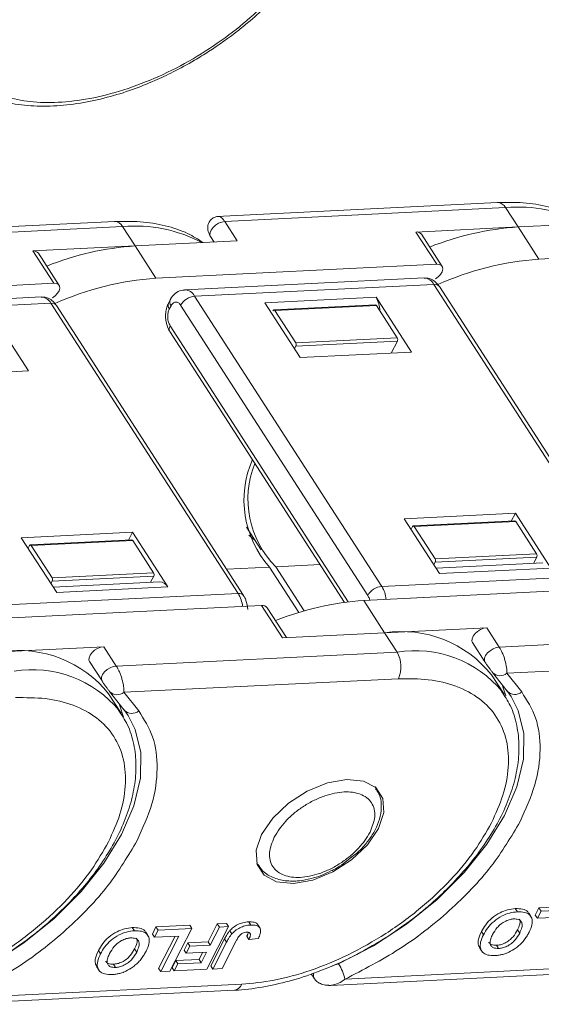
# Model space of a CAD drawing. Header units: millimetres. Extents: x 3187 to 3689, y -339 to 12.
# Tile 26 of 33: x 3537 to 3557, y -77 to -40. Entities that reach past the tile are written whole.
import ezdxf

# ---------------------------------------------------------------- set-up
doc = ezdxf.new("R2010")
doc.units = ezdxf.units.MM

msp = doc.modelspace()

# ---------------------------------------------------------------- linework, layer by layer
at = {"color": 7, "linetype": 'Continuous', "lineweight": 15}
for p, q in [((3555.041, -46.586), (3544.516, -47.107)), ((3544.815, -47.299), (3555.338, -46.778)), ((3555.338, -46.778), (3555.806, -47.502)), ((3540.689, -47.297), (3530.164, -47.818)), ((3530.462, -48.009), (3540.986, -47.488)), ((3540.986, -47.488), (3541.453, -48.213)), ((3545.282, -48.023), (3544.815, -47.299)), ((3551.977, -47.692), (3555.806, -47.502)), ((3559.635, -47.312), (3555.806, -47.502)), ((3556.585, -48.709), (3555.806, -47.502)), ((3544.281, -47.857), (3544.416, -48.066)), ((3551.977, -47.692), (3552.756, -48.899)), ((3552.962, -48.98), (3552.183, -47.773)), ((3537.624, -48.402), (3541.453, -48.213)), ((3545.282, -48.023), (3541.453, -48.213)), ((3542.233, -49.42), (3541.453, -48.213)), ((3567.109, -48.188), (3556.585, -48.709)), ((3537.624, -48.402), (3538.404, -49.61)), ((3538.609, -49.691), (3537.83, -48.483)), ((3552.756, -48.899), (3542.233, -49.42)), ((3552.282, -49.412), (3543.312, -49.856)), ((3538.404, -49.61), (3527.88, -50.131)), ((3543.683, -50.096), (3552.654, -49.652)), ((3552.654, -49.652), (3559.667, -60.518)), ((3559.873, -60.599), (3552.859, -49.733)), ((3537.93, -50.123), (3528.959, -50.567)), ((3550.697, -60.962), (3543.683, -50.096)), ((3550.483, -50.133), (3546.321, -50.339)), ((3551.808, -52.185), (3550.483, -50.133)), ((3529.331, -50.806), (3538.301, -50.362)), ((3538.301, -50.362), (3545.315, -61.228)), ((3545.52, -61.309), (3538.507, -50.443)), ((3542.769, -50.232), (3542.703, -50.36)), ((3542.736, -50.579), (3542.802, -50.451)), ((3543.161, -50.433), (3550.174, -61.299)), ((3547.646, -52.391), (3546.321, -50.339)), ((3550.462, -50.42), (3546.658, -50.608)), ((3550.499, -50.444), (3546.695, -50.632)), ((3550.499, -50.444), (3551.278, -51.651)), ((3537.456, -52.896), (3536.131, -50.843)), ((3546.621, -50.64), (3546.624, -50.635)), ((3546.695, -50.632), (3547.475, -51.839)), ((3549.442, -61.543), (3542.767, -51.2)), ((3542.756, -51.421), (3549.3, -61.561)), ((3547.481, -51.964), (3547.432, -52.059)), ((3547.475, -51.839), (3551.278, -51.651)), ((3547.481, -51.964), (3551.284, -51.775)), ((3551.055, -52.223), (3551.284, -51.775)), ((3551.808, -52.185), (3547.646, -52.391)), ((3537.456, -52.896), (3533.294, -53.102)), ((3551.542, -58.428), (3555.704, -58.222)), ((3555.554, -58.515), (3555.704, -58.222)), ((3555.704, -58.222), (3557.029, -60.275)), ((3551.542, -58.428), (3552.867, -60.481)), ((3555.683, -58.509), (3551.879, -58.697)), ((3555.72, -58.533), (3551.917, -58.721)), ((3555.72, -58.533), (3556.499, -59.74)), ((3537.19, -59.139), (3541.352, -58.933)), ((3541.202, -59.226), (3541.352, -58.933)), ((3541.352, -58.933), (3542.677, -60.985)), ((3545.631, -58.748), (3546.178, -59.596)), ((3551.796, -58.821), (3551.845, -58.725)), ((3551.917, -58.721), (3552.696, -59.928)), ((3537.19, -59.139), (3538.515, -61.191)), ((3541.33, -59.219), (3537.527, -59.408)), ((3541.368, -59.243), (3537.564, -59.432)), ((3541.368, -59.243), (3542.147, -60.451)), ((3545.945, -59.236), (3545.715, -59.039)), ((3537.443, -59.531), (3537.492, -59.435)), ((3537.564, -59.432), (3538.343, -60.639)), ((3552.702, -60.053), (3552.653, -60.149)), ((3552.696, -59.928), (3556.499, -59.74)), ((3552.702, -60.053), (3556.505, -59.864)), ((3556.732, -60.083), (3552.738, -60.281)), ((3556.384, -60.1), (3556.505, -59.864)), ((3538.343, -60.639), (3542.147, -60.451)), ((3544.88, -60.317), (3546.485, -60.238)), ((3546.485, -60.238), (3547.585, -61.942)), ((3546.728, -60.226), (3548.386, -60.144)), ((3547.796, -61.88), (3546.728, -60.226)), ((3552.867, -60.481), (3557.029, -60.275)), ((3538.35, -60.763), (3538.3, -60.859)), ((3538.35, -60.763), (3542.153, -60.575)), ((3542.38, -60.793), (3538.386, -60.991)), ((3542.032, -60.811), (3542.153, -60.575)), ((3559.667, -60.518), (3550.697, -60.962)), ((3538.515, -61.191), (3542.677, -60.985)), ((3550.025, -61.493), (3560.549, -60.972)), ((3545.315, -61.228), (3536.344, -61.672)), ((3550.805, -62.701), (3550.025, -61.493)), ((3535.673, -62.204), (3546.197, -61.683)), ((3546.197, -61.683), (3546.976, -62.89)), ((3547.124, -62.883), (3546.402, -61.764)), ((3550.805, -62.701), (3554.633, -62.511)), ((3555.101, -63.236), (3554.633, -62.511)), ((3550.805, -62.701), (3546.976, -62.89)), ((3550.805, -62.701), (3551.272, -63.425)), ((3565.625, -62.715), (3555.101, -63.236)), ((3536.452, -63.411), (3540.281, -63.222)), ((3540.749, -63.946), (3540.281, -63.222)), ((3551.272, -63.425), (3540.749, -63.946)), ((3554.1, -63.07), (3554.567, -63.794)), ((3539.747, -63.78), (3540.215, -64.505)), ((3554.575, -63.805), (3554.567, -63.794)), ((3565.674, -63.709), (3555.391, -64.218)), ((3540.223, -64.516), (3540.215, -64.505)), ((3551.321, -64.42), (3541.038, -64.929)), ((3555.283, -65.006), (3554.815, -64.281)), ((3554.85, -64.189), (3554.834, -64.166)), ((3554.85, -64.189), (3555.402, -64.888)), ((3555.391, -64.218), (3555.942, -64.917)), ((3540.498, -64.899), (3540.482, -64.877)), ((3540.498, -64.899), (3541.05, -65.599)), ((3555.212, -64.901), (3555.283, -65.006)), ((3555.386, -64.865), (3555.547, -65.091)), ((3540.93, -65.716), (3540.463, -64.992)), ((3541.038, -64.929), (3541.59, -65.628)), ((3540.859, -65.611), (3540.93, -65.716)), ((3541.034, -65.576), (3541.195, -65.802)), ((3550.444, -68.469), (3550.485, -68.526)), ((3550.487, -68.529), (3550.452, -68.475)), ((3549.196, -71.397), (3549.627, -71.06)), ((3546.043, -71.38), (3546.013, -71.329)), ((3546.016, -71.338), (3546.051, -71.392)), ((3556.452, -73.273), (3556.589, -73.006)), ((3556.589, -73.006), (3557.854, -72.944)), ((3556.667, -73.127), (3556.589, -73.006)), ((3555.779, -73.151), (3555.702, -73.03)), ((3556.285, -73.326), (3556.207, -73.206)), ((3556.452, -73.273), (3556.53, -73.393)), ((3556.53, -73.393), (3556.667, -73.127)), ((3557.45, -73.348), (3556.53, -73.393)), ((3556.667, -73.127), (3557.932, -73.064)), ((3541.427, -73.862), (3541.349, -73.741)), ((3542.1, -73.983), (3542.237, -73.717)), ((3542.237, -73.717), (3543.502, -73.654)), ((3542.315, -73.838), (3542.237, -73.717)), ((3543.502, -73.654), (3543.58, -73.775)), ((3544.958, -73.707), (3544.138, -75.305)), ((3544.188, -74.279), (3544.535, -73.603)), ((3544.266, -74.4), (3544.613, -73.724)), ((3544.535, -73.603), (3544.88, -73.586)), ((3544.613, -73.724), (3544.535, -73.603)), ((3544.613, -73.724), (3544.958, -73.707)), ((3544.88, -73.586), (3544.958, -73.707)), ((3545.715, -73.525), (3545.793, -73.646)), ((3546.131, -73.757), (3546.053, -73.637)), ((3541.933, -74.037), (3541.855, -73.916)), ((3542.1, -73.983), (3542.178, -74.104)), ((3542.178, -74.104), (3542.315, -73.838)), ((3543.098, -74.059), (3542.178, -74.104)), ((3542.315, -73.838), (3543.58, -73.775)), ((3542.337, -75.27), (3542.954, -74.066)), ((3542.414, -75.39), (3543.098, -74.059)), ((3543.58, -73.775), (3542.759, -75.373)), ((3545.001, -73.86), (3545.078, -73.98)), ((3545.64, -74.068), (3545.718, -74.188)), ((3545.741, -73.941), (3545.773, -73.992)), ((3554.434, -73.89), (3554.512, -74.01)), ((3555.867, -73.946), (3555.789, -73.826)), ((3543.292, -74.583), (3543.429, -74.317)), ((3543.37, -74.704), (3543.507, -74.438)), ((3543.429, -74.317), (3544.188, -74.279)), ((3543.429, -74.317), (3543.507, -74.438)), ((3543.507, -74.438), (3544.266, -74.4)), ((3544.188, -74.279), (3544.266, -74.4)), ((3544.288, -75.173), (3544.805, -74.165)), ((3544.366, -75.294), (3544.883, -74.286)), ((3545.242, -74.242), (3544.711, -75.277)), ((3544.805, -74.165), (3544.883, -74.286)), ((3545.718, -74.188), (3546.074, -74.151)), ((3555.076, -74.524), (3554.998, -74.403)), ((3540.081, -74.6), (3540.159, -74.721)), ((3541.515, -74.657), (3541.437, -74.536)), ((3543.292, -74.583), (3543.37, -74.704)), ((3544.129, -74.666), (3543.37, -74.704)), ((3543.852, -74.935), (3543.986, -74.674)), ((3543.93, -75.056), (3544.129, -74.666)), ((3554.363, -74.494), (3554.441, -74.614)), ((3540.011, -75.204), (3540.089, -75.325)), ((3540.723, -75.235), (3540.645, -75.114)), ((3542.841, -75.245), (3542.978, -74.978)), ((3542.919, -75.365), (3543.056, -75.099)), ((3542.978, -74.978), (3543.852, -74.935)), ((3542.978, -74.978), (3543.056, -75.099)), ((3543.056, -75.099), (3543.93, -75.056)), ((3543.852, -74.935), (3543.93, -75.056)), ((3544.288, -75.173), (3544.366, -75.294)), ((3549.081, -75.105), (3548.845, -75.173)), ((3559.802, -75.153), (3549.321, -75.672)), ((3542.337, -75.27), (3542.414, -75.39)), ((3542.759, -75.373), (3542.414, -75.39)), ((3542.841, -75.245), (3542.919, -75.365)), ((3544.138, -75.305), (3542.919, -75.365)), ((3544.711, -75.277), (3544.366, -75.294)), ((3548.055, -75.477), (3548.159, -75.638)), ((3548.78, -75.905), (3559.525, -75.373)), ((3545.45, -75.863), (3534.968, -76.382)), ((3548.163, -75.644), (3548.159, -75.638)), ((3534.428, -76.615), (3545.173, -76.083))]:
    msp.add_line(p, q, dxfattribs=at)
at = {"color": 7, "linetype": 'Continuous', "lineweight": 15, "flags": 128}
for points in [[(3544.815, -47.299), (3544.701, -47.318), (3544.582, -47.365), (3544.47, -47.435), (3544.374, -47.521), (3544.303, -47.616), (3544.263, -47.711), (3544.258, -47.798), (3544.281, -47.857)], [(3552.709, -49.445), (3552.816, -49.367), (3552.902, -49.277), (3552.961, -49.18), (3552.986, -49.088), (3552.976, -49.007), (3552.931, -48.945), (3552.855, -48.908), (3552.756, -48.899)], [(3538.357, -50.155), (3538.464, -50.078), (3538.55, -49.987), (3538.608, -49.891), (3538.633, -49.798), (3538.623, -49.718), (3538.578, -49.656), (3538.503, -49.619), (3538.404, -49.61)], [(3554.633, -62.511), (3554.52, -62.531), (3554.401, -62.578), (3554.289, -62.647), (3554.193, -62.733), (3554.122, -62.828), (3554.082, -62.923), (3554.077, -63.01), (3554.1, -63.07)], [(3540.281, -63.222), (3540.167, -63.242), (3540.049, -63.288), (3539.936, -63.358), (3539.84, -63.444), (3539.769, -63.539), (3539.73, -63.634), (3539.725, -63.721), (3539.747, -63.78)], [(3554.567, -63.794), (3554.545, -63.735), (3554.55, -63.648), (3554.589, -63.553), (3554.66, -63.458), (3554.756, -63.372), (3554.869, -63.302), (3554.987, -63.255), (3555.101, -63.236)], [(3540.215, -64.505), (3540.193, -64.445), (3540.197, -64.358), (3540.237, -64.263), (3540.308, -64.168), (3540.404, -64.082), (3540.516, -64.013), (3540.635, -63.966), (3540.749, -63.946)], [(3555.198, -64.63), (3555.239, -64.73), (3555.344, -65.057)], [(3555.547, -65.091), (3555.813, -65.61), (3556.021, -66.476), (3556.004, -67.44), (3555.762, -68.472), (3555.301, -69.544), (3554.636, -70.624), (3553.785, -71.682), (3552.774, -72.686), (3551.63, -73.609), (3550.387, -74.423), (3549.081, -75.105)], [(3540.846, -65.34), (3540.886, -65.44), (3541.015, -65.861)], [(3541.195, -65.802), (3541.461, -66.321), (3541.669, -67.187), (3541.652, -68.15), (3541.409, -69.183), (3540.949, -70.254), (3540.284, -71.335), (3539.433, -72.392), (3538.421, -73.397), (3537.278, -74.319), (3536.035, -75.134), (3534.729, -75.816)], [(3546.197, -70.25), (3546.613, -69.642), (3547.203, -69.083), (3547.908, -68.628), (3548.661, -68.32), (3549.386, -68.192), (3550.013, -68.253), (3550.481, -68.5), (3550.744, -68.908), (3550.776, -69.436), (3550.574, -70.033), (3550.158, -70.641), (3549.568, -71.2), (3548.863, -71.655), (3548.11, -71.962), (3547.385, -72.091), (3546.758, -72.029), (3546.29, -71.783), (3546.027, -71.375), (3545.995, -70.847), (3546.197, -70.25)]]:
    msp.add_lwpolyline(points, dxfattribs=at)
at = {"color": 7, "linetype": 'Continuous', "lineweight": 15}
for centre, radius, start, end in [((3555.023, -46.94), 0.354, 27.2197, 87.1444), ((3555.81, -52.084), 5.328, 62.0485, 95.0814), ((3540.671, -47.65), 0.354, 27.2197, 87.1444), ((3541.458, -52.795), 5.328, 62.0485, 95.0814), ((3556.532, -58.371), 10.893, 93.8204, 111.7596), ((3552.012, -47.904), 0.215, 37.615, 99.37), ((3542.179, -59.082), 10.893, 93.8204, 111.7596), ((3537.66, -48.615), 0.215, 37.615, 99.37), ((3557.41, -60.056), 11.377, 94.1593, 113.9024), ((3552.26, -49.854), 0.443, 27.2197, 87.1444), ((3543.058, -60.767), 11.377, 94.1593, 113.9024), ((3552.686, -49.87), 0.221, 38.5302, 98.4549), ((3537.908, -50.565), 0.443, 27.2197, 87.1444), ((3543.747, -50.769), 0.676, 95.4428, 150.2318), ((3543.296, -50.289), 0.433, 26.5027, 88.2539), ((3549.596, -50.659), 1.032, 0.8963, 30.6808), ((3538.334, -50.581), 0.221, 38.5302, 98.4549), ((3542.91, -50.441), 0.222, 158.8334, 218.4363), ((3542.975, -50.313), 0.222, 158.8334, 218.4363), ((3550.459, -50.464), 0.0443, 27.2191, 87.1512), ((3546.66, -50.647), 0.0384, 23.634, 162.0513), ((3542.941, -51.32), 0.211, 145.5815, 208.7809), ((3547.358, -51.907), 0.135, 335.4428, 30.2318), ((3551.161, -51.719), 0.135, 335.4428, 30.2318), ((3549.326, -57.726), 3.792, 156.4838, 221.4763), ((3549.251, -57.7), 3.57, 157.9294, 225.0254), ((3555.681, -58.553), 0.0443, 27.2191, 87.1512), ((3551.881, -58.736), 0.0384, 23.634, 162.0513), ((3541.328, -59.264), 0.0443, 27.2191, 87.1512), ((3537.529, -59.447), 0.0384, 23.634, 162.0513), ((3552.579, -59.997), 0.135, 335.4428, 30.2318), ((3556.382, -59.808), 0.135, 335.4428, 30.2318), ((3542.03, -60.519), 0.135, 335.4428, 30.2318), ((3538.227, -60.707), 0.135, 335.4428, 30.2318), ((3542.362, -61.147), 0.354, 27.2197, 87.1444), ((3550.761, -61.635), 0.676, 95.4428, 150.2318), ((3549.643, -61.597), 1.231, 6.7909, 31.0913), ((3545.352, -61.436), 0.211, 36.8023, 100.0986), ((3544.261, -61.864), 1.231, 6.7909, 31.0913), ((3550.743, -72.327), 10.857, 93.7904, 111.7896), ((3546.232, -61.896), 0.215, 37.615, 99.37), ((3551.441, -66.964), 4.31, 38.4888, 98.4962), ((3537.089, -67.674), 4.31, 38.4888, 98.4962), ((3551.948, -67.617), 4.246, 39.7754, 99.1586), ((3550.337, -63.97), 1.082, 335.4428, 30.2318), ((3537.596, -68.328), 4.246, 39.7754, 99.1586), ((3555.136, -63.914), 0.396, 223.8325, 309.964), ((3540.784, -64.625), 0.396, 223.8325, 309.964), ((3555.688, -64.614), 0.396, 223.8325, 309.964), ((3541.335, -65.324), 0.396, 223.8325, 309.964), ((3547.567, -76.079), 1.8, 13.0909, 32.7597), ((3548.345, -75.539), 0.21, 152.7566, 207.9799), ((3545.12, -75.733), 0.355, 278.726, 338.441)]:
    msp.add_arc(centre, radius, start, end, dxfattribs=at)
for points, knots in [([(3546.692, -38.768), (3546.392, -39.07), (3545.779, -39.689), (3544.684, -40.543), (3543.473, -41.316), (3542.179, -41.961), (3540.869, -42.444), (3539.602, -42.746), (3538.434, -42.866), (3537.384, -42.818), (3536.45, -42.609), (3535.638, -42.232), (3534.984, -41.68), (3534.53, -40.969), (3534.303, -40.127), (3534.312, -39.198), (3534.525, -38.23), (3534.829, -37.571), (3534.977, -37.248)], [0, 0, 0, 0, 0.059209, 0.121152, 0.185061, 0.25, 0.314939, 0.378848, 0.440791, 0.5, 0.559209, 0.621152, 0.685061, 0.75, 0.814939, 0.878848, 0.940791, 1, 1, 1, 1]), ([(3544.208, -40.936), (3544.591, -40.674), (3545.13, -40.307), (3545.858, -39.701), (3546.362, -39.249), (3546.685, -38.898), (3546.811, -38.763)], [0, 0, 0, 0, 0.401906, 0.563954, 0.831053, 1, 1, 1, 1]), ([(3534.121, -41.075), (3534.199, -41.218), (3534.413, -41.615), (3534.949, -42.109), (3535.678, -42.547), (3536.502, -42.83), (3537.411, -42.977), (3538.381, -42.992), (3539.385, -42.885), (3540.382, -42.67), (3541.319, -42.378), (3542.146, -42.05), (3542.925, -41.683), (3543.6, -41.318), (3544.034, -41.045), (3544.208, -40.936)], [0, 0, 0, 0, 0.056214, 0.155635, 0.246385, 0.336868, 0.426438, 0.514767, 0.601375, 0.685211, 0.762647, 0.830656, 0.88726, 0.954969, 1, 1, 1, 1]), ([(3558.356, -47.376), (3558.168, -47.255), (3557.742, -46.982), (3556.943, -46.728), (3556.027, -46.571), (3555.364, -46.582), (3555.04, -46.588)], [0, 0, 0, 0, 0.21061, 0.478391, 0.74476, 1, 1, 1, 1]), ([(3544.588, -47.104), (3544.541, -47.11), (3544.443, -47.124), (3544.316, -47.204), (3544.225, -47.314), (3544.18, -47.435), (3544.172, -47.554), (3544.193, -47.668), (3544.231, -47.772), (3544.265, -47.83), (3544.281, -47.857)], [0, 0, 0, 0, 0.136548, 0.281211, 0.420824, 0.554321, 0.682356, 0.802092, 0.909048, 1, 1, 1, 1]), ([(3544.588, -47.104), (3544.605, -47.105), (3544.638, -47.109), (3544.696, -47.15), (3544.755, -47.212), (3544.795, -47.27), (3544.815, -47.299)], [0, 0, 0, 0, 0.264939, 0.519106, 0.763669, 1, 1, 1, 1]), ([(3544.003, -48.086), (3543.816, -47.966), (3543.39, -47.693), (3542.591, -47.438), (3541.675, -47.282), (3541.012, -47.293), (3540.688, -47.298)], [0, 0, 0, 0, 0.2106103, 0.4783907, 0.7447595, 1, 1, 1, 1]), ([(3552.855, -49.737), (3552.828, -49.695), (3552.76, -49.591), (3552.599, -49.475), (3552.425, -49.405), (3552.318, -49.419), (3552.286, -49.423)], [0, 0, 0, 0, 0.2162337, 0.5357947, 0.8606119, 1, 1, 1, 1]), ([(3538.503, -50.448), (3538.475, -50.405), (3538.408, -50.301), (3538.247, -50.186), (3538.072, -50.116), (3537.966, -50.129), (3537.934, -50.133)], [0, 0, 0, 0, 0.216234, 0.535795, 0.860612, 1, 1, 1, 1]), ([(3543.309, -49.867), (3543.267, -49.868), (3543.137, -49.87), (3542.945, -49.99), (3542.816, -50.128), (3542.776, -50.223), (3542.772, -50.234)], [0, 0, 0, 0, 0.184597, 0.55887, 0.947116, 1, 1, 1, 1]), ([(3542.706, -50.362), (3542.684, -50.409), (3542.63, -50.521), (3542.596, -50.706), (3542.596, -50.84), (3542.597, -50.897)], [0, 0, 0, 0, 0.28937, 0.696734, 1, 1, 1, 1]), ([(3542.802, -50.451), (3542.825, -50.415), (3542.861, -50.359), (3542.923, -50.322), (3542.974, -50.31), (3543.027, -50.317), (3543.093, -50.347), (3543.134, -50.399), (3543.161, -50.433)], [0, 0, 0, 0, 0.239443, 0.369379, 0.5, 0.629936, 0.760557, 1, 1, 1, 1]), ([(3542.767, -51.2), (3542.745, -51.158), (3542.71, -51.093), (3542.685, -50.983), (3542.675, -50.894), (3542.676, -50.804), (3542.69, -50.691), (3542.718, -50.623), (3542.736, -50.579)], [0, 0, 0, 0, 0.239443, 0.369379, 0.5, 0.629936, 0.760557, 1, 1, 1, 1]), ([(3542.597, -50.897), (3542.613, -51.015), (3542.636, -51.178), (3542.707, -51.347), (3542.747, -51.399), (3542.76, -51.417)], [0, 0, 0, 0, 0.631314, 0.874609, 1, 1, 1, 1]), ([(3545.68, -61.833), (3545.663, -61.715), (3545.64, -61.552), (3545.569, -61.383), (3545.529, -61.331), (3545.516, -61.313)], [0, 0, 0, 0, 0.630799, 0.873896, 1, 1, 1, 1]), ([(3550.174, -61.299), (3550.197, -61.341), (3550.227, -61.396), (3550.242, -61.466), (3550.246, -61.483)], [0, 0, 0, 0, 0.757701, 1, 1, 1, 1]), ([(3555.101, -63.236), (3555.121, -63.268), (3555.16, -63.333), (3555.218, -63.452), (3555.271, -63.584), (3555.332, -63.772), (3555.386, -64.007), (3555.389, -64.149), (3555.391, -64.218)], [0, 0, 0, 0, 0.115349, 0.234722, 0.358791, 0.488149, 0.751597, 1, 1, 1, 1]), ([(3540.749, -63.946), (3540.768, -63.978), (3540.808, -64.044), (3540.865, -64.162), (3540.918, -64.295), (3540.98, -64.483), (3541.034, -64.717), (3541.037, -64.86), (3541.038, -64.929)], [0, 0, 0, 0, 0.115349, 0.234722, 0.358791, 0.488149, 0.751597, 1, 1, 1, 1]), ([(3554.575, -63.805), (3554.583, -63.817), (3554.599, -63.842), (3554.63, -63.887), (3554.664, -63.936), (3554.715, -64.008), (3554.777, -64.092), (3554.815, -64.142), (3554.834, -64.166)], [0, 0, 0, 0, 0.09517, 0.195508, 0.310112, 0.437792, 0.718545, 1, 1, 1, 1]), ([(3540.223, -64.516), (3540.231, -64.528), (3540.247, -64.553), (3540.277, -64.597), (3540.312, -64.647), (3540.362, -64.718), (3540.425, -64.803), (3540.463, -64.852), (3540.482, -64.877)], [0, 0, 0, 0, 0.09517, 0.195508, 0.310112, 0.437792, 0.718545, 1, 1, 1, 1]), ([(3554.808, -69.823), (3554.966, -69.475), (3555.292, -68.759), (3555.482, -67.71), (3555.416, -66.714), (3555.05, -65.84), (3554.405, -65.147), (3553.525, -64.676), (3552.491, -64.417), (3551.704, -64.419), (3551.321, -64.42)], [0, 0, 0, 0, 0.116516, 0.240011, 0.368641, 0.5, 0.631359, 0.759989, 0.883484, 1, 1, 1, 1]), ([(3550.922, -74.071), (3551.303, -73.81), (3551.839, -73.444), (3552.566, -72.839), (3553.15, -72.304), (3553.778, -71.637), (3554.356, -70.918), (3554.867, -70.153), (3555.288, -69.36), (3555.604, -68.553), (3555.799, -67.743), (3555.865, -66.94), (3555.779, -66.158), (3555.567, -65.455), (3555.303, -65.067), (3555.186, -64.894)], [0, 0, 0, 0, 0.103042, 0.1447648, 0.2135281, 0.2841026, 0.3590103, 0.4363071, 0.5153316, 0.5956625, 0.677097, 0.7596419, 0.8436362, 0.9300421, 1, 1, 1, 1]), ([(3540.456, -70.534), (3540.614, -70.186), (3540.94, -69.469), (3541.13, -68.421), (3541.064, -67.424), (3540.698, -66.551), (3540.053, -65.858), (3539.172, -65.387), (3538.139, -65.128), (3537.351, -65.129), (3536.969, -65.13)], [0, 0, 0, 0, 0.116516, 0.240011, 0.368641, 0.5, 0.631359, 0.759989, 0.883484, 1, 1, 1, 1]), ([(3555.942, -64.917), (3556.14, -65.229), (3556.538, -65.858), (3556.685, -67.057), (3556.509, -68.376), (3556.091, -69.309), (3555.885, -69.77)], [0, 0, 0, 0, 0.2472209, 0.5, 0.7527791, 1, 1, 1, 1]), ([(3536.569, -74.781), (3536.951, -74.521), (3537.487, -74.154), (3538.214, -73.55), (3538.797, -73.014), (3539.425, -72.348), (3540.004, -71.629), (3540.515, -70.864), (3540.936, -70.071), (3541.251, -69.263), (3541.447, -68.454), (3541.512, -67.651), (3541.427, -66.869), (3541.214, -66.166), (3540.951, -65.778), (3540.833, -65.605)], [0, 0, 0, 0, 0.103042, 0.1447648, 0.2135281, 0.2841026, 0.3590103, 0.4363071, 0.5153316, 0.5956625, 0.677097, 0.7596419, 0.8436362, 0.9300421, 1, 1, 1, 1]), ([(3541.59, -65.628), (3541.787, -65.939), (3542.186, -66.569), (3542.333, -67.768), (3542.156, -69.086), (3541.739, -70.019), (3541.532, -70.481)], [0, 0, 0, 0, 0.2472209, 0.5, 0.7527791, 1, 1, 1, 1]), ([(3549.627, -71.06), (3549.683, -71.019), (3549.82, -70.917), (3550.039, -70.68), (3550.294, -70.366), (3550.515, -69.978), (3550.66, -69.567), (3550.697, -69.142), (3550.642, -68.776), (3550.511, -68.601), (3550.466, -68.54)], [0, 0, 0, 0, 0.060149, 0.148189, 0.291639, 0.436317, 0.589216, 0.747499, 0.912914, 1, 1, 1, 1]), ([(3546.669, -70.351), (3546.797, -70.149), (3546.993, -69.837), (3547.408, -69.453), (3547.77, -69.188), (3548.162, -68.966), (3548.679, -68.752), (3549.303, -68.625), (3549.827, -68.695), (3550.146, -68.867), (3550.325, -69.061), (3550.426, -69.304), (3550.459, -69.665), (3550.337, -69.974), (3550.258, -70.173)], [0, 0, 0, 0, 0.119721, 0.184895, 0.25, 0.315174, 0.380279, 0.5, 0.619721, 0.684895, 0.75, 0.815174, 0.880279, 1, 1, 1, 1]), ([(3545.45, -75.863), (3545.851, -75.825), (3546.677, -75.747), (3548.038, -75.369), (3549.46, -74.785), (3550.869, -73.99), (3552.173, -73.033), (3553.292, -71.979), (3554.197, -70.894), (3554.608, -70.173), (3554.808, -69.823)], [0, 0, 0, 0, 0.116516, 0.240011, 0.368641, 0.5, 0.631359, 0.759989, 0.883484, 1, 1, 1, 1]), ([(3555.885, -69.77), (3555.549, -70.336), (3554.868, -71.486), (3553.278, -73.134), (3551.399, -74.605), (3550.006, -75.32), (3549.321, -75.672)], [0, 0, 0, 0, 0.245823, 0.5, 0.754177, 1, 1, 1, 1]), ([(3550.258, -70.173), (3550.13, -70.376), (3549.934, -70.688), (3549.519, -71.071), (3549.157, -71.337), (3548.765, -71.559), (3548.248, -71.772), (3547.623, -71.899), (3547.1, -71.829), (3546.781, -71.657), (3546.602, -71.463), (3546.501, -71.221), (3546.468, -70.859), (3546.59, -70.551), (3546.669, -70.351)], [0, 0, 0, 0, 0.119721, 0.184895, 0.25, 0.315174, 0.380279, 0.5, 0.619721, 0.684895, 0.75, 0.815174, 0.880279, 1, 1, 1, 1]), ([(3531.097, -76.574), (3531.499, -76.536), (3532.325, -76.458), (3533.685, -76.08), (3535.107, -75.495), (3536.516, -74.7), (3537.821, -73.744), (3538.94, -72.689), (3539.844, -71.605), (3540.256, -70.884), (3540.456, -70.534)], [0, 0, 0, 0, 0.116516, 0.240011, 0.368641, 0.5, 0.631359, 0.759989, 0.883484, 1, 1, 1, 1]), ([(3541.532, -70.481), (3541.197, -71.046), (3540.515, -72.197), (3538.925, -73.844), (3537.046, -75.315), (3535.653, -76.031), (3534.968, -76.382)], [0, 0, 0, 0, 0.245823, 0.5, 0.754177, 1, 1, 1, 1]), ([(3546.06, -71.363), (3546.104, -71.44), (3546.229, -71.658), (3546.595, -71.876), (3547.074, -72.007), (3547.569, -72.006), (3548.026, -71.922), (3548.426, -71.799), (3548.673, -71.68), (3548.795, -71.621)], [0, 0, 0, 0, 0.09968, 0.280235, 0.454892, 0.630162, 0.76665, 0.88494, 1, 1, 1, 1]), ([(3548.795, -71.621), (3548.823, -71.609), (3548.962, -71.548), (3549.092, -71.464), (3549.196, -71.397)], [0, 0, 0, 0, 0.203288, 1, 1, 1, 1]), ([(3554.434, -73.89), (3554.482, -73.804), (3554.58, -73.631), (3554.818, -73.378), (3555.11, -73.182), (3555.421, -73.059), (3555.605, -73.04), (3555.702, -73.03)], [0, 0, 0, 0, 0.204609, 0.411109, 0.621842, 0.801311, 1, 1, 1, 1]), ([(3554.512, -74.01), (3554.56, -73.924), (3554.658, -73.752), (3554.896, -73.498), (3555.188, -73.303), (3555.499, -73.18), (3555.683, -73.161), (3555.779, -73.151)], [0, 0, 0, 0, 0.204609, 0.411109, 0.621842, 0.801311, 1, 1, 1, 1]), ([(3555.702, -73.03), (3555.794, -73.032), (3555.98, -73.035), (3556.152, -73.11), (3556.189, -73.193), (3556.197, -73.211)], [0, 0, 0, 0, 0.432293, 0.870179, 1, 1, 1, 1]), ([(3555.779, -73.151), (3555.873, -73.152), (3556.062, -73.153), (3556.257, -73.259), (3556.344, -73.429), (3556.337, -73.653), (3556.26, -73.824), (3556.217, -73.919)], [0, 0, 0, 0, 0.205416, 0.413489, 0.592452, 0.772931, 1, 1, 1, 1]), ([(3540.081, -74.6), (3540.13, -74.514), (3540.228, -74.341), (3540.465, -74.088), (3540.757, -73.893), (3541.069, -73.77), (3541.253, -73.751), (3541.349, -73.741)], [0, 0, 0, 0, 0.204609, 0.411109, 0.621842, 0.801311, 1, 1, 1, 1]), ([(3541.349, -73.741), (3541.442, -73.743), (3541.628, -73.746), (3541.8, -73.82), (3541.837, -73.903), (3541.845, -73.922)], [0, 0, 0, 0, 0.432293, 0.870179, 1, 1, 1, 1]), ([(3545.001, -73.86), (3545.04, -73.819), (3545.128, -73.729), (3545.303, -73.621), (3545.51, -73.544), (3545.641, -73.532), (3545.715, -73.525)], [0, 0, 0, 0, 0.206429, 0.456722, 0.693973, 1, 1, 1, 1]), ([(3545.078, -73.98), (3545.118, -73.94), (3545.206, -73.85), (3545.38, -73.742), (3545.588, -73.665), (3545.719, -73.652), (3545.793, -73.646)], [0, 0, 0, 0, 0.206429, 0.456722, 0.693973, 1, 1, 1, 1]), ([(3545.715, -73.525), (3545.787, -73.526), (3545.908, -73.529), (3546.019, -73.579), (3546.04, -73.627), (3546.046, -73.641)], [0, 0, 0, 0, 0.504908, 0.858157, 1, 1, 1, 1]), ([(3545.793, -73.646), (3545.866, -73.646), (3545.989, -73.647), (3546.112, -73.715), (3546.167, -73.821), (3546.155, -73.973), (3546.102, -74.089), (3546.074, -74.151)], [0, 0, 0, 0, 0.24093, 0.409491, 0.578642, 0.775105, 1, 1, 1, 1]), ([(3554.853, -74.001), (3554.902, -73.914), (3554.981, -73.777), (3555.162, -73.601), (3555.337, -73.493), (3555.505, -73.431), (3555.601, -73.421), (3555.643, -73.417)], [0, 0, 0, 0, 0.319264, 0.504624, 0.690858, 0.864593, 1, 1, 1, 1]), ([(3555.643, -73.417), (3555.706, -73.42), (3555.819, -73.424), (3555.921, -73.501), (3555.967, -73.606), (3555.953, -73.759), (3555.899, -73.877), (3555.867, -73.946)], [0, 0, 0, 0, 0.213943, 0.387352, 0.56015, 0.741367, 1, 1, 1, 1]), ([(3555.851, -73.423), (3555.862, -73.443), (3555.892, -73.498), (3555.873, -73.639), (3555.82, -73.757), (3555.789, -73.826)], [0, 0, 0, 0, 0.199624, 0.5293772, 1, 1, 1, 1]), ([(3540.159, -74.721), (3540.208, -74.635), (3540.306, -74.462), (3540.543, -74.209), (3540.835, -74.013), (3541.147, -73.891), (3541.33, -73.872), (3541.427, -73.862)], [0, 0, 0, 0, 0.204609, 0.411109, 0.621842, 0.801311, 1, 1, 1, 1]), ([(3541.427, -73.862), (3541.521, -73.862), (3541.71, -73.864), (3541.904, -73.969), (3541.992, -74.14), (3541.985, -74.364), (3541.908, -74.534), (3541.865, -74.629)], [0, 0, 0, 0, 0.205416, 0.413489, 0.592452, 0.772931, 1, 1, 1, 1]), ([(3544.805, -74.165), (3544.817, -74.144), (3544.839, -74.102), (3544.872, -74.044), (3544.903, -73.993), (3544.933, -73.948), (3544.964, -73.904), (3544.988, -73.874), (3545.001, -73.86)], [0, 0, 0, 0, 0.20827, 0.416707, 0.561481, 0.706573, 0.852825, 1, 1, 1, 1]), ([(3544.883, -74.286), (3544.895, -74.265), (3544.917, -74.222), (3544.949, -74.165), (3544.981, -74.114), (3545.011, -74.069), (3545.042, -74.024), (3545.066, -73.995), (3545.078, -73.98)], [0, 0, 0, 0, 0.20827, 0.416707, 0.561481, 0.706573, 0.852825, 1, 1, 1, 1]), ([(3545.173, -76.082), (3545.183, -76.082), (3545.513, -76.086), (3546.203, -75.98), (3547.234, -75.763), (3548.192, -75.451), (3549.04, -75.101), (3549.93, -74.675), (3550.538, -74.304), (3550.922, -74.071)], [0, 0, 0, 0, 0.0052362, 0.1861897, 0.3605314, 0.5410876, 0.6730228, 0.7940491, 1, 1, 1, 1]), ([(3545.242, -74.242), (3545.264, -74.203), (3545.307, -74.123), (3545.373, -74.024), (3545.453, -73.961), (3545.524, -73.929), (3545.585, -73.916), (3545.623, -73.914), (3545.634, -73.913)], [0, 0, 0, 0, 0.2722235, 0.5466231, 0.6591264, 0.7710806, 0.9347916, 1, 1, 1, 1]), ([(3545.634, -73.913), (3545.648, -73.913), (3545.678, -73.912), (3545.712, -73.92), (3545.737, -73.932), (3545.755, -73.948), (3545.767, -73.968), (3545.771, -73.984), (3545.773, -73.992)], [0, 0, 0, 0, 0.199415, 0.404779, 0.549305, 0.697938, 0.847272, 1, 1, 1, 1]), ([(3545.64, -74.068), (3545.645, -74.057), (3545.655, -74.036), (3545.668, -74.003), (3545.68, -73.97), (3545.69, -73.941), (3545.693, -73.924), (3545.693, -73.918)], [0, 0, 0, 0, 0.208569, 0.417309, 0.643026, 0.869386, 1, 1, 1, 1]), ([(3545.773, -73.992), (3545.774, -74.004), (3545.775, -74.029), (3545.767, -74.066), (3545.755, -74.099), (3545.744, -74.129), (3545.732, -74.159), (3545.723, -74.178), (3545.718, -74.188)], [0, 0, 0, 0, 0.205288, 0.416473, 0.561717, 0.70725, 0.853541, 1, 1, 1, 1]), ([(3554.373, -74.488), (3554.351, -74.452), (3554.296, -74.366), (3554.315, -74.155), (3554.391, -73.985), (3554.434, -73.89)], [0, 0, 0, 0, 0.233431, 0.573229, 1, 1, 1, 1]), ([(3554.943, -74.79), (3554.849, -74.789), (3554.66, -74.787), (3554.467, -74.679), (3554.38, -74.505), (3554.39, -74.277), (3554.468, -74.106), (3554.512, -74.01)], [0, 0, 0, 0, 0.203933, 0.41017, 0.593215, 0.773531, 1, 1, 1, 1]), ([(3555.076, -74.524), (3555.005, -74.521), (3554.886, -74.517), (3554.785, -74.435), (3554.745, -74.32), (3554.774, -74.167), (3554.828, -74.054), (3554.853, -74.001)], [0, 0, 0, 0, 0.241919, 0.409044, 0.576174, 0.800887, 1, 1, 1, 1]), ([(3555.789, -73.826), (3555.739, -73.913), (3555.662, -74.049), (3555.484, -74.221), (3555.315, -74.326), (3555.145, -74.389), (3555.045, -74.398), (3554.998, -74.403)], [0, 0, 0, 0, 0.319417, 0.499226, 0.680002, 0.847806, 1, 1, 1, 1]), ([(3555.867, -73.946), (3555.817, -74.033), (3555.74, -74.169), (3555.562, -74.342), (3555.393, -74.447), (3555.223, -74.509), (3555.123, -74.519), (3555.076, -74.524)], [0, 0, 0, 0, 0.319417, 0.499226, 0.680002, 0.847806, 1, 1, 1, 1]), ([(3556.217, -73.919), (3556.206, -73.94), (3556.184, -73.983), (3556.145, -74.049), (3556.101, -74.118), (3556.05, -74.189), (3555.994, -74.26), (3555.95, -74.306), (3555.929, -74.329)], [0, 0, 0, 0, 0.15395, 0.308181, 0.478699, 0.649961, 0.824203, 1, 1, 1, 1]), ([(3540.5, -74.712), (3540.55, -74.625), (3540.628, -74.487), (3540.809, -74.312), (3540.984, -74.203), (3541.153, -74.141), (3541.249, -74.132), (3541.291, -74.128)], [0, 0, 0, 0, 0.319264, 0.504624, 0.690858, 0.864593, 1, 1, 1, 1]), ([(3541.291, -74.128), (3541.353, -74.13), (3541.466, -74.134), (3541.569, -74.211), (3541.615, -74.316), (3541.601, -74.47), (3541.547, -74.588), (3541.515, -74.657)], [0, 0, 0, 0, 0.213943, 0.387352, 0.56015, 0.741367, 1, 1, 1, 1]), ([(3541.499, -74.133), (3541.51, -74.154), (3541.54, -74.209), (3541.521, -74.35), (3541.468, -74.467), (3541.437, -74.536)], [0, 0, 0, 0, 0.199624, 0.5293772, 1, 1, 1, 1]), ([(3554.998, -74.403), (3554.929, -74.4), (3554.812, -74.394), (3554.723, -74.337), (3554.71, -74.294), (3554.707, -74.286)], [0, 0, 0, 0, 0.540739, 0.914295, 1, 1, 1, 1]), ([(3555.929, -74.329), (3555.888, -74.368), (3555.805, -74.447), (3555.626, -74.579), (3555.469, -74.665), (3555.365, -74.704), (3555.354, -74.709)], [0, 0, 0, 0, 0.2509005, 0.5021621, 0.9465313, 1, 1, 1, 1]), ([(3540.021, -75.198), (3539.999, -75.163), (3539.944, -75.077), (3539.963, -74.866), (3540.039, -74.695), (3540.081, -74.6)], [0, 0, 0, 0, 0.233431, 0.573229, 1, 1, 1, 1]), ([(3540.591, -75.501), (3540.497, -75.5), (3540.308, -75.498), (3540.114, -75.39), (3540.028, -75.216), (3540.038, -74.988), (3540.116, -74.817), (3540.159, -74.721)], [0, 0, 0, 0, 0.203933, 0.41017, 0.593215, 0.773531, 1, 1, 1, 1]), ([(3540.723, -75.235), (3540.653, -75.232), (3540.534, -75.228), (3540.433, -75.146), (3540.392, -75.03), (3540.422, -74.878), (3540.475, -74.765), (3540.5, -74.712)], [0, 0, 0, 0, 0.241919, 0.409044, 0.576174, 0.800887, 1, 1, 1, 1]), ([(3541.437, -74.536), (3541.387, -74.623), (3541.31, -74.759), (3541.132, -74.932), (3540.962, -75.037), (3540.792, -75.099), (3540.693, -75.109), (3540.645, -75.114)], [0, 0, 0, 0, 0.319417, 0.499226, 0.680002, 0.847806, 1, 1, 1, 1]), ([(3541.515, -74.657), (3541.465, -74.744), (3541.388, -74.88), (3541.21, -75.053), (3541.04, -75.158), (3540.87, -75.22), (3540.771, -75.23), (3540.723, -75.235)], [0, 0, 0, 0, 0.319417, 0.499226, 0.680002, 0.847806, 1, 1, 1, 1]), ([(3541.865, -74.629), (3541.854, -74.651), (3541.832, -74.693), (3541.792, -74.76), (3541.749, -74.829), (3541.698, -74.9), (3541.641, -74.971), (3541.598, -75.017), (3541.576, -75.04)], [0, 0, 0, 0, 0.15395, 0.308181, 0.478699, 0.649961, 0.824203, 1, 1, 1, 1]), ([(3555.354, -74.709), (3555.327, -74.718), (3555.275, -74.736), (3555.201, -74.754), (3555.132, -74.769), (3555.068, -74.779), (3555.005, -74.786), (3554.964, -74.789), (3554.943, -74.79)], [0, 0, 0, 0, 0.185429, 0.37219, 0.527708, 0.683877, 0.841678, 1, 1, 1, 1]), ([(3540.645, -75.114), (3540.576, -75.111), (3540.46, -75.105), (3540.371, -75.047), (3540.358, -75.004), (3540.355, -74.996)], [0, 0, 0, 0, 0.540739, 0.914295, 1, 1, 1, 1]), ([(3541.576, -75.04), (3541.535, -75.079), (3541.453, -75.158), (3541.274, -75.29), (3541.117, -75.376), (3541.012, -75.415), (3541.001, -75.419)], [0, 0, 0, 0, 0.2509005, 0.5021621, 0.9465313, 1, 1, 1, 1]), ([(3541.001, -75.419), (3540.975, -75.428), (3540.922, -75.446), (3540.848, -75.465), (3540.779, -75.48), (3540.716, -75.49), (3540.653, -75.497), (3540.612, -75.499), (3540.591, -75.501)], [0, 0, 0, 0, 0.185429, 0.37219, 0.527708, 0.683877, 0.841678, 1, 1, 1, 1]), ([(3548.163, -75.644), (3548.192, -75.681), (3548.246, -75.75), (3548.373, -75.835), (3548.552, -75.903), (3548.699, -75.904), (3548.784, -75.905)], [0, 0, 0, 0, 0.206269, 0.38248, 0.648247, 1, 1, 1, 1]), ([(3548.809, -75.903), (3548.762, -75.906), (3548.705, -75.911), (3548.653, -75.897), (3548.645, -75.894)], [0, 0, 0, 0, 0.830776, 1, 1, 1, 1]), ([(3549.321, -75.672), (3549.241, -75.731), (3549.081, -75.85), (3548.9, -75.885), (3548.809, -75.903)], [0, 0, 0, 0, 0.497831, 1, 1, 1, 1])]:
    msp.add_open_spline(points, degree=3, knots=knots, dxfattribs=at)

doc.saveas('drawing.dxf')
